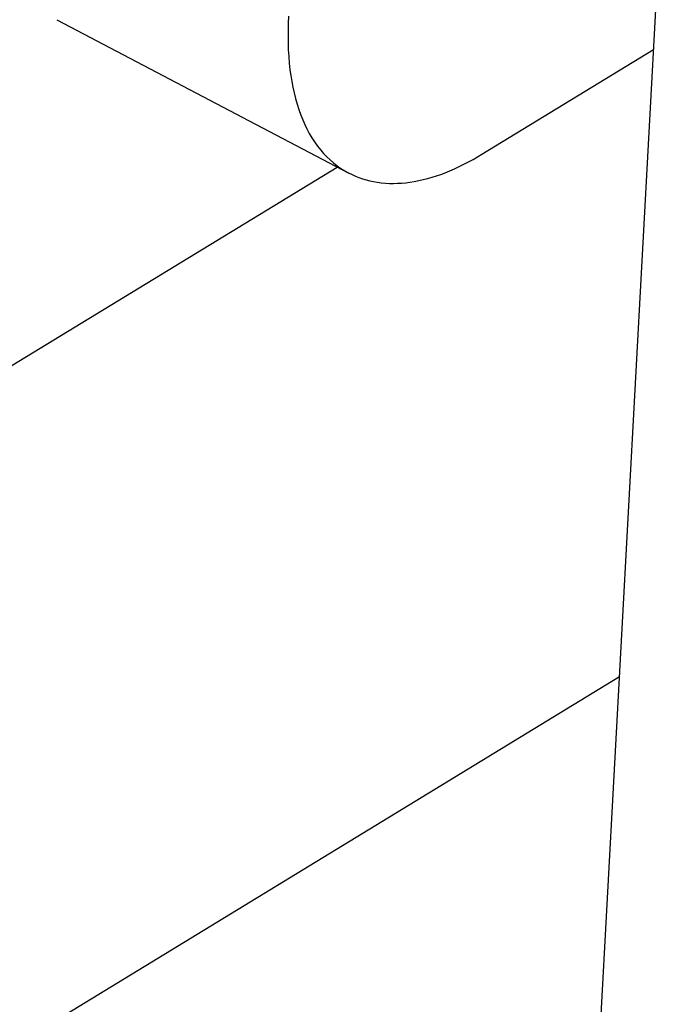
# Model space of a CAD drawing. Header units: millimetres. Extents: x -43833 to -38083, y -3638 to -2112.
# Tile 93 of 114: x -40388 to -40382.98, y -3242.11 to -3234.45. Entities that reach past the tile are written whole.
import ezdxf

# ---------------------------------------------------------------- set-up
doc = ezdxf.new("R2010")
doc.units = ezdxf.units.MM

msp = doc.modelspace()

# ---------------------------------------------------------------- linework, layer by layer
at = {"color": 7, "linetype": 'Continuous'}
for p, q in [((-40383.6507, -3245.2829), (-40382.6459, -3226.7572)), ((-40387.7169, -3234.4522), (-40385.4467, -3235.6449)), ((-40384.4101, -3235.4991), (-40383.0759, -3234.6852)), ((-40388.2249, -3237.2391), (-40385.5355, -3235.5983)), ((-40383.3406, -3239.5649), (-40388.992, -3243.0127))]:
    msp.add_line(p, q, dxfattribs=at)
for points, start_tangent, end_tangent in [([(-40385.9134, -3234.4259), (-40385.9029, -3234.8422), (-40385.8187, -3235.1944), (-40385.6644, -3235.4659), (-40385.447, -3235.6447)], (-0.060896, -0.998144), (0.88511, -0.465382)), ([(-40385.447, -3235.6447), (-40385.2245, -3235.7169), (-40384.972, -3235.7162), (-40384.6975, -3235.6428), (-40384.4101, -3235.4991)], (0.88511, -0.465382), (0.853676, 0.520805))]:
    msp.add_spline(points, degree=3, dxfattribs=dict(at, start_tangent=start_tangent, end_tangent=end_tangent))

doc.saveas('drawing.dxf')
